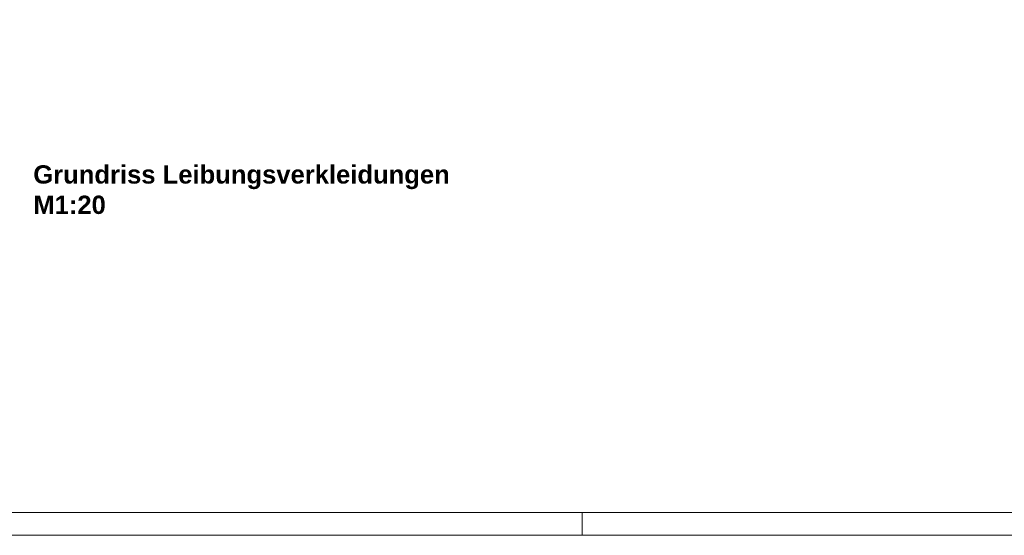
# Model space of a CAD drawing. Header units: metres. Extents: x 69 to 122.5, y -21.4 to -4.6.
# Tile 1 of 250: x 71.3 to 75.7, y -21.4 to -19.1. Entities that reach past the tile are written whole.
import ezdxf

# ---------------------------------------------------------------- set-up
doc = ezdxf.new("R2010")
doc.units = ezdxf.units.M
doc.header["$LTSCALE"] = 0.02
doc.layers.add('Keine', color=7, linetype='Continuous', lineweight=9)
doc.styles.add('Arial-BoldMT (bold)', font='txt')

# ---------------------------------------------------------------- blocks, each defined once
blk = doc.blocks.new('Group-1')
at = {"layer": 'Keine', "lineweight": 18}
blk.add_line((31.60424, -2.823), (31.60424, -2.818), dxfattribs=at)

msp = doc.modelspace()

# ---------------------------------------------------------------- linework, layer by layer
at = {"layer": 'Keine', "lineweight": 18, "flags": 128}
for points in [[(69.0353, -4.5814), (92.8133, -4.5814), (92.8133, -21.4014), (69.0353, -21.4014)], [(69.4353, -4.6814), (92.7133, -4.6814), (92.7133, -21.3014), (69.4353, -21.3014)]]:
    msp.add_lwpolyline(points, close=True, dxfattribs=at)

# ---------------------------------------------------------------- block references
at = {"layer": 'Keine', "color": 7, "xscale": 20, "yscale": 20, "zscale": 20}
msp.add_blockref('Group-1', (-558.2714, 35.0587), dxfattribs=at)

# ---------------------------------------------------------------- texts
at = {"layer": 'Keine', "transparency": 33554687, "insert": (71.3946, -19.7706), "char_height": 0.080698, "attachment_point": 1, "line_spacing_factor": 0.994404, "style": 'Arial-BoldMT (bold)'}
msp.add_mtext('Grundriss Leibungsverkleidungen\\P{\\fArial-BoldMT|b0|i0|c0|p0;M1:20}', dxfattribs=at)

doc.saveas('drawing.dxf')
